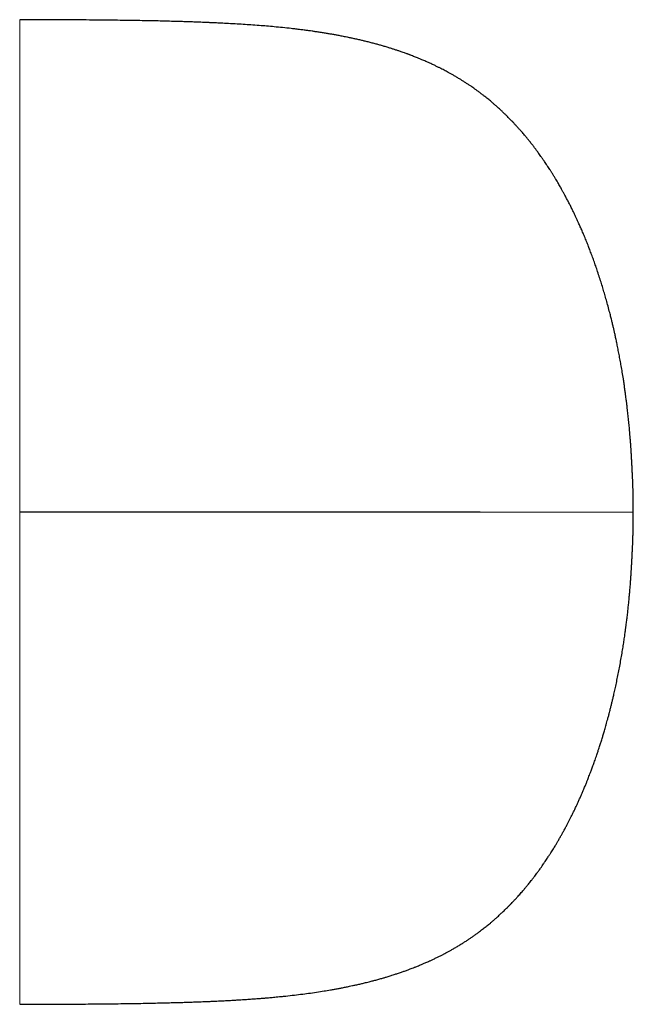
# Model space of a CAD drawing. Header units: millimetres. Extents: x 8 to 811, y 12 to 917.
# Tile 2 of 68: x 407 to 417, y 383 to 399. Entities that reach past the tile are written whole.
import ezdxf

# ---------------------------------------------------------------- set-up
doc = ezdxf.new("R2010")
doc.units = ezdxf.units.MM

msp = doc.modelspace()

# ---------------------------------------------------------------- linework, layer by layer
at = {"color": 252, "linetype": 'Continuous', "lineweight": 0}
for points, knots in [([(406.584, 390.596), (406.584, 390.702), (406.584, 390.912), (406.584, 391.227), (406.584, 391.54), (406.584, 391.852), (406.584, 392.161), (406.584, 392.469), (406.584, 392.773), (406.584, 393.073), (406.584, 393.37), (406.584, 393.663), (406.584, 393.951), (406.584, 394.234), (406.584, 394.511), (406.584, 394.782), (406.584, 395.047), (406.584, 395.305), (406.584, 395.555), (406.584, 395.798), (406.584, 396.033), (406.584, 396.259), (406.584, 396.476), (406.584, 396.684), (406.584, 396.882), (406.584, 397.071), (406.584, 397.25), (406.584, 397.419), (406.584, 397.577), (406.584, 397.726), (406.584, 397.863), (406.584, 397.99), (406.584, 398.106), (406.584, 398.21), (406.584, 398.303), (406.584, 398.385), (406.584, 398.454), (406.584, 398.512), (406.584, 398.557), (406.584, 398.59), (406.584, 398.609), (406.584, 398.617), (406.584, 398.615), (406.584, 398.615)], [0, 0, 0, 0, 0.025048, 0.050068, 0.075068, 0.100053, 0.125026, 0.14999, 0.174946, 0.199896, 0.22484, 0.249777, 0.274708, 0.299631, 0.324547, 0.349454, 0.374354, 0.399248, 0.424135, 0.44902, 0.473905, 0.498796, 0.523698, 0.548616, 0.573551, 0.598505, 0.623477, 0.648466, 0.673469, 0.698484, 0.723506, 0.748532, 0.773558, 0.79858, 0.823593, 0.848595, 0.873584, 0.898556, 0.923512, 0.948451, 0.973377, 0.998291, 1, 1, 1, 1]), ([(406.584, 390.596), (406.584, 390.491), (406.584, 390.281), (406.584, 389.966), (406.584, 389.653), (406.584, 389.341), (406.584, 389.031), (406.584, 388.724), (406.584, 388.42), (406.584, 388.119), (406.584, 387.822), (406.584, 387.53), (406.584, 387.242), (406.584, 386.959), (406.584, 386.682), (406.584, 386.411), (406.584, 386.146), (406.584, 385.888), (406.584, 385.638), (406.584, 385.395), (406.584, 385.16), (406.584, 384.934), (406.584, 384.717), (406.584, 384.509), (406.584, 384.311), (406.584, 384.122), (406.584, 383.943), (406.584, 383.774), (406.584, 383.615), (406.584, 383.467), (406.584, 383.33), (406.584, 383.203), (406.584, 383.087), (406.584, 382.983), (406.584, 382.89), (406.584, 382.808), (406.584, 382.739), (406.584, 382.681), (406.584, 382.636), (406.584, 382.603), (406.584, 382.584), (406.584, 382.576), (406.584, 382.578), (406.584, 382.578)], [0, 0, 0, 0, 0.025048, 0.050068, 0.075068, 0.100053, 0.125026, 0.14999, 0.174946, 0.199896, 0.22484, 0.249777, 0.274708, 0.299631, 0.324547, 0.349455, 0.374355, 0.399248, 0.424135, 0.44902, 0.473906, 0.498796, 0.523698, 0.548616, 0.573551, 0.598505, 0.623477, 0.648466, 0.67347, 0.698484, 0.723507, 0.748533, 0.773559, 0.79858, 0.823594, 0.848596, 0.873584, 0.898556, 0.923512, 0.948452, 0.973377, 0.998292, 1, 1, 1, 1]), ([(416.578, 390.596), (416.578, 390.596), (416.578, 390.596), (416.578, 390.596), (416.578, 390.596), (416.577, 390.596), (416.577, 390.596), (416.576, 390.596), (416.576, 390.596), (416.575, 390.596), (416.574, 390.596), (416.574, 390.596), (416.573, 390.596), (416.572, 390.596), (416.571, 390.596), (416.57, 390.596), (416.569, 390.596), (416.569, 390.596), (416.569, 390.596), (416.568, 390.596), (416.563, 390.596), (416.554, 390.596), (416.537, 390.596), (416.511, 390.596), (416.476, 390.596), (416.431, 390.596), (416.377, 390.596), (416.312, 390.596), (416.235, 390.596), (416.145, 390.596), (416.041, 390.596), (415.922, 390.596), (415.798, 390.596), (415.67, 390.596), (415.542, 390.596), (415.402, 390.596), (415.251, 390.596), (415.097, 390.596), (414.943, 390.596), (414.789, 390.596), (414.627, 390.596), (414.455, 390.596), (414.273, 390.596), (414.149, 390.596), (414.086, 390.596)], [0, 0, 0, 0, 0.004252, 0.030711, 0.058152, 0.083956, 0.108218, 0.131038, 0.152512, 0.17274, 0.195111, 0.216046, 0.235705, 0.254247, 0.279117, 0.302503, 0.32487, 0.346686, 0.368271, 0.39998, 0.431121, 0.461624, 0.49144, 0.520553, 0.548992, 0.572775, 0.596279, 0.619671, 0.643142, 0.6669, 0.691169, 0.71618, 0.742168, 0.763795, 0.786177, 0.80932, 0.833263, 0.858077, 0.879497, 0.901672, 0.924696, 0.948676, 0.973734, 1, 1, 1, 1])]:
    msp.add_open_spline(points, degree=3, knots=knots, dxfattribs=at)
at = {"color": 7, "linetype": 'Continuous', "lineweight": 30}
for points, knots in [([(416.578, 390.596), (416.578, 390.628), (416.578, 390.69), (416.577, 390.776), (416.576, 390.855), (416.575, 390.924), (416.573, 390.984), (416.571, 391.035), (416.57, 391.077), (416.568, 391.113), (416.567, 391.15), (416.566, 391.179), (416.564, 391.213), (416.562, 391.247), (416.561, 391.272), (416.56, 391.292), (416.559, 391.309), (416.558, 391.325), (416.558, 391.339), (416.557, 391.351), (416.556, 391.361), (416.556, 391.371), (416.555, 391.381), (416.555, 391.391), (416.554, 391.4), (416.554, 391.408), (416.553, 391.416), (416.553, 391.423), (416.552, 391.431), (416.552, 391.438), (416.552, 391.444), (416.551, 391.449), (416.551, 391.454), (416.551, 391.459), (416.55, 391.464), (416.55, 391.47), (416.55, 391.476), (416.549, 391.483), (416.549, 391.49), (416.549, 391.497), (416.548, 391.504), (416.548, 391.512), (416.547, 391.521), (416.547, 391.53), (416.546, 391.539), (416.546, 391.549), (416.545, 391.558), (416.545, 391.567), (416.544, 391.578), (416.543, 391.599), (416.54, 391.632), (416.537, 391.68), (416.533, 391.74), (416.527, 391.816), (416.52, 391.902), (416.511, 391.998), (416.501, 392.096), (416.493, 392.176), (416.486, 392.238), (416.481, 392.283), (416.476, 392.323), (416.472, 392.356), (416.469, 392.384), (416.465, 392.413), (416.461, 392.446), (416.455, 392.492), (416.447, 392.551), (416.437, 392.62), (416.427, 392.693), (416.414, 392.779), (416.399, 392.872), (416.382, 392.973), (416.364, 393.069), (416.347, 393.161), (416.33, 393.25), (416.314, 393.33), (416.298, 393.404), (416.284, 393.47), (416.271, 393.53), (416.258, 393.585), (416.245, 393.642), (416.23, 393.704), (416.213, 393.772), (416.192, 393.855), (416.167, 393.948), (416.14, 394.046), (416.114, 394.139), (416.087, 394.229), (416.06, 394.319), (416.03, 394.413), (415.998, 394.511), (415.967, 394.603), (415.937, 394.688), (415.907, 394.77), (415.877, 394.849), (415.847, 394.926), (415.817, 395.003), (415.785, 395.082), (415.753, 395.156), (415.723, 395.226), (415.695, 395.288), (415.671, 395.342), (415.649, 395.389), (415.626, 395.437), (415.6, 395.492), (415.574, 395.545), (415.546, 395.601), (415.515, 395.661), (415.486, 395.716), (415.459, 395.767), (415.434, 395.812), (415.412, 395.852), (415.393, 395.885), (415.375, 395.916), (415.357, 395.949), (415.337, 395.983), (415.315, 396.019), (415.292, 396.058), (415.266, 396.099), (415.241, 396.14), (415.217, 396.177), (415.196, 396.209), (415.176, 396.24), (415.155, 396.272), (415.135, 396.301), (415.118, 396.326), (415.104, 396.346), (415.089, 396.367), (415.072, 396.392), (415.052, 396.42), (415.031, 396.449), (415.012, 396.475), (414.996, 396.496), (414.983, 396.514), (414.97, 396.531), (414.955, 396.55), (414.939, 396.571), (414.921, 396.595), (414.9, 396.622), (414.875, 396.653), (414.847, 396.687), (414.819, 396.721), (414.794, 396.751), (414.772, 396.776), (414.753, 396.798), (414.736, 396.817), (414.719, 396.837), (414.699, 396.859), (414.674, 396.886), (414.645, 396.918), (414.615, 396.949), (414.587, 396.978), (414.563, 397.003), (414.54, 397.027), (414.513, 397.054), (414.479, 397.087), (414.439, 397.125), (414.401, 397.16), (414.369, 397.189), (414.346, 397.21), (414.327, 397.226), (414.309, 397.242), (414.291, 397.258), (414.271, 397.275), (414.249, 397.294), (414.222, 397.316), (414.191, 397.341), (414.158, 397.367), (414.12, 397.397), (414.079, 397.428), (414.037, 397.459), (414, 397.486), (413.967, 397.51), (413.932, 397.534), (413.894, 397.559), (413.851, 397.587), (413.809, 397.615), (413.765, 397.642), (413.721, 397.669), (413.674, 397.697), (413.627, 397.723), (413.585, 397.747), (413.547, 397.768), (413.513, 397.786), (413.479, 397.804), (413.45, 397.819), (413.426, 397.831), (413.406, 397.841), (413.385, 397.851), (413.362, 397.862), (413.337, 397.875), (413.309, 397.888), (413.281, 397.901), (413.253, 397.913), (413.227, 397.925), (413.198, 397.938), (413.167, 397.951), (413.137, 397.964), (413.111, 397.975), (413.086, 397.985), (413.06, 397.996), (413.031, 398.007), (413, 398.02), (412.971, 398.031), (412.946, 398.04), (412.929, 398.047), (412.913, 398.053), (412.896, 398.059), (412.875, 398.067), (412.847, 398.077), (412.816, 398.088), (412.786, 398.098), (412.761, 398.107), (412.737, 398.115), (412.712, 398.123), (412.687, 398.131), (412.662, 398.139), (412.628, 398.15), (412.582, 398.164), (412.524, 398.182), (412.464, 398.199), (412.404, 398.216), (412.341, 398.233), (412.276, 398.249), (412.213, 398.265), (412.153, 398.28), (412.092, 398.294), (412.031, 398.307), (411.97, 398.321), (411.906, 398.334), (411.84, 398.347), (411.774, 398.36), (411.714, 398.371), (411.655, 398.381), (411.594, 398.391), (411.53, 398.402), (411.465, 398.412), (411.403, 398.421), (411.347, 398.429), (411.291, 398.437), (411.23, 398.445), (411.159, 398.454), (411.083, 398.464), (410.985, 398.475), (410.868, 398.488), (410.734, 398.5), (410.607, 398.512), (410.48, 398.522), (410.353, 398.531), (410.222, 398.54), (410.089, 398.548), (409.977, 398.554), (409.892, 398.559), (409.839, 398.561), (409.793, 398.564), (409.756, 398.565), (409.731, 398.567), (409.715, 398.567), (409.705, 398.568), (409.69, 398.568), (409.663, 398.569), (409.625, 398.571), (409.58, 398.573), (409.532, 398.575), (409.472, 398.577), (409.397, 398.58), (409.306, 398.583), (409.203, 398.586), (409.085, 398.589), (408.963, 398.593), (408.838, 398.596), (408.711, 398.598), (408.573, 398.601), (408.423, 398.603), (408.262, 398.606), (408.087, 398.608), (407.904, 398.61), (407.714, 398.612), (407.516, 398.613), (407.304, 398.614), (407.078, 398.615), (406.836, 398.615), (406.67, 398.615), (406.584, 398.615)], [0, 0, 0, 0, 0.006072, 0.011763, 0.01705, 0.02191, 0.026323, 0.030204, 0.033623, 0.036702, 0.039914, 0.046502, 0.052382, 0.05723, 0.062054, 0.067077, 0.072158, 0.077258, 0.082375, 0.087752, 0.093293, 0.099295, 0.105788, 0.1128, 0.120359, 0.127225, 0.134527, 0.142286, 0.150526, 0.15927, 0.168544, 0.176219, 0.184251, 0.192529, 0.20042, 0.207803, 0.214644, 0.220025, 0.224975, 0.229477, 0.233519, 0.237088, 0.240174, 0.242769, 0.244868, 0.246472, 0.247592, 0.247984, 0.248504, 0.249317, 0.250914, 0.253097, 0.255857, 0.258931, 0.263585, 0.268688, 0.274292, 0.28044, 0.28372, 0.286579, 0.288998, 0.29098, 0.292527, 0.293706, 0.295311, 0.297598, 0.300566, 0.304205, 0.308038, 0.311704, 0.317128, 0.322144, 0.326758, 0.331518, 0.33585, 0.339865, 0.343568, 0.346964, 0.350058, 0.352793, 0.355784, 0.359083, 0.362691, 0.366696, 0.372419, 0.377702, 0.382532, 0.387344, 0.392335, 0.397668, 0.403101, 0.408276, 0.41316, 0.417962, 0.422849, 0.427044, 0.43177, 0.436575, 0.441101, 0.445355, 0.449388, 0.452431, 0.455366, 0.458265, 0.46132, 0.464884, 0.468894, 0.472719, 0.476358, 0.479723, 0.482756, 0.485373, 0.487581, 0.489502, 0.491771, 0.494204, 0.496504, 0.499143, 0.502244, 0.505195, 0.507803, 0.510075, 0.512128, 0.514556, 0.516982, 0.518586, 0.519947, 0.521483, 0.523354, 0.525555, 0.527848, 0.52991, 0.531505, 0.532755, 0.534103, 0.535593, 0.537223, 0.539049, 0.541152, 0.543692, 0.546652, 0.549507, 0.551967, 0.554079, 0.55593, 0.557527, 0.559, 0.560922, 0.563352, 0.566209, 0.56929, 0.571903, 0.57419, 0.576172, 0.578639, 0.581837, 0.585597, 0.589513, 0.592132, 0.594188, 0.59584, 0.597467, 0.599118, 0.600778, 0.602765, 0.605191, 0.607969, 0.610897, 0.613946, 0.617986, 0.621615, 0.624767, 0.627554, 0.630224, 0.633637, 0.637163, 0.641004, 0.644253, 0.647998, 0.652057, 0.655939, 0.659397, 0.662344, 0.665107, 0.667754, 0.670444, 0.671914, 0.673468, 0.675104, 0.67685, 0.678807, 0.680979, 0.6833, 0.685257, 0.68713, 0.689287, 0.691841, 0.694038, 0.695835, 0.697614, 0.699425, 0.701471, 0.703788, 0.706257, 0.707663, 0.708866, 0.709868, 0.710905, 0.712413, 0.71434, 0.71673, 0.718709, 0.720304, 0.721857, 0.723488, 0.725188, 0.726821, 0.72835, 0.731802, 0.735682, 0.739367, 0.742907, 0.74665, 0.750713, 0.754381, 0.757653, 0.761155, 0.764624, 0.767849, 0.771092, 0.774973, 0.778437, 0.781462, 0.784339, 0.787232, 0.790301, 0.793876, 0.797026, 0.799625, 0.802033, 0.804936, 0.808348, 0.811944, 0.815496, 0.821854, 0.827851, 0.833282, 0.83863, 0.844469, 0.849733, 0.855384, 0.861449, 0.863836, 0.866169, 0.868106, 0.869617, 0.870696, 0.871338, 0.871601, 0.871943, 0.873152, 0.875072, 0.876753, 0.878761, 0.881104, 0.884368, 0.888144, 0.892451, 0.897316, 0.902767, 0.907573, 0.912797, 0.91846, 0.924586, 0.931204, 0.938344, 0.946037, 0.953605, 0.961699, 0.97035, 0.979592, 0.989462, 1, 1, 1, 1]), ([(406.584, 382.577), (406.661, 382.577), (406.811, 382.577), (407.029, 382.578), (407.235, 382.578), (407.428, 382.579), (407.611, 382.58), (407.783, 382.582), (407.945, 382.583), (408.109, 382.585), (408.273, 382.587), (408.438, 382.589), (408.59, 382.592), (408.729, 382.595), (408.862, 382.598), (408.988, 382.601), (409.107, 382.604), (409.213, 382.607), (409.307, 382.61), (409.392, 382.613), (409.468, 382.615), (409.534, 382.618), (409.587, 382.62), (409.628, 382.622), (409.659, 382.623), (409.688, 382.624), (409.717, 382.626), (409.753, 382.627), (409.797, 382.629), (409.853, 382.632), (409.92, 382.635), (409.997, 382.639), (410.08, 382.644), (410.168, 382.649), (410.256, 382.655), (410.343, 382.661), (410.425, 382.667), (410.502, 382.673), (410.571, 382.678), (410.629, 382.683), (410.677, 382.687), (410.72, 382.691), (410.767, 382.695), (410.821, 382.701), (410.908, 382.709), (411.023, 382.722), (411.159, 382.738), (411.291, 382.755), (411.418, 382.773), (411.537, 382.792), (411.632, 382.808), (411.708, 382.821), (411.769, 382.832), (411.83, 382.844), (411.891, 382.856), (411.949, 382.868), (412.005, 382.88), (412.061, 382.892), (412.112, 382.903), (412.154, 382.913), (412.185, 382.921), (412.218, 382.929), (412.255, 382.938), (412.292, 382.947), (412.325, 382.956), (412.354, 382.964), (412.384, 382.972), (412.417, 382.981), (412.45, 382.99), (412.48, 382.998), (412.506, 383.006), (412.53, 383.013), (412.557, 383.021), (412.587, 383.03), (412.618, 383.04), (412.651, 383.05), (412.691, 383.063), (412.743, 383.08), (412.798, 383.099), (412.856, 383.119), (412.908, 383.138), (412.956, 383.156), (412.99, 383.169), (413.017, 383.18), (413.039, 383.188), (413.067, 383.199), (413.097, 383.212), (413.126, 383.224), (413.151, 383.235), (413.175, 383.245), (413.202, 383.256), (413.23, 383.269), (413.256, 383.281), (413.279, 383.291), (413.31, 383.306), (413.351, 383.325), (413.4, 383.349), (413.446, 383.372), (413.488, 383.393), (413.528, 383.415), (413.568, 383.436), (413.613, 383.461), (413.662, 383.489), (413.715, 383.52), (413.767, 383.552), (413.818, 383.584), (413.863, 383.613), (413.905, 383.641), (413.947, 383.67), (413.99, 383.7), (414.033, 383.731), (414.073, 383.76), (414.107, 383.786), (414.136, 383.809), (414.165, 383.831), (414.193, 383.853), (414.221, 383.876), (414.251, 383.901), (414.284, 383.929), (414.318, 383.958), (414.351, 383.987), (414.38, 384.013), (414.405, 384.037), (414.428, 384.058), (414.45, 384.079), (414.474, 384.101), (414.5, 384.126), (414.529, 384.155), (414.56, 384.187), (414.59, 384.217), (414.616, 384.244), (414.636, 384.265), (414.655, 384.286), (414.674, 384.306), (414.694, 384.329), (414.717, 384.353), (414.741, 384.381), (414.766, 384.409), (414.788, 384.435), (414.806, 384.456), (414.82, 384.474), (414.835, 384.491), (414.852, 384.512), (414.871, 384.535), (414.893, 384.562), (414.917, 384.593), (414.944, 384.627), (414.971, 384.663), (414.995, 384.695), (415.015, 384.722), (415.032, 384.746), (415.05, 384.77), (415.07, 384.798), (415.092, 384.829), (415.116, 384.864), (415.14, 384.899), (415.162, 384.932), (415.182, 384.962), (415.198, 384.987), (415.212, 385.007), (415.223, 385.026), (415.238, 385.048), (415.256, 385.077), (415.275, 385.108), (415.294, 385.139), (415.315, 385.173), (415.338, 385.212), (415.365, 385.258), (415.392, 385.306), (415.42, 385.354), (415.447, 385.404), (415.474, 385.454), (415.5, 385.503), (415.524, 385.549), (415.546, 385.592), (415.567, 385.633), (415.586, 385.672), (415.605, 385.711), (415.622, 385.746), (415.64, 385.784), (415.659, 385.824), (415.681, 385.872), (415.704, 385.925), (415.728, 385.978), (415.751, 386.031), (415.774, 386.085), (415.797, 386.14), (415.818, 386.192), (415.835, 386.236), (415.85, 386.273), (415.864, 386.311), (415.882, 386.357), (415.903, 386.414), (415.928, 386.482), (415.955, 386.558), (415.981, 386.632), (416.003, 386.698), (416.02, 386.75), (416.034, 386.791), (416.044, 386.824), (416.054, 386.855), (416.064, 386.888), (416.077, 386.93), (416.094, 386.984), (416.114, 387.054), (416.137, 387.134), (416.158, 387.211), (416.176, 387.278), (416.189, 387.327), (416.199, 387.367), (416.207, 387.398), (416.214, 387.427), (416.223, 387.462), (416.235, 387.509), (416.249, 387.568), (416.265, 387.637), (416.283, 387.718), (416.303, 387.81), (416.322, 387.905), (416.342, 388.007), (416.362, 388.11), (416.381, 388.216), (416.398, 388.318), (416.414, 388.416), (416.428, 388.507), (416.44, 388.588), (416.449, 388.658), (416.457, 388.719), (416.465, 388.78), (416.474, 388.851), (416.484, 388.932), (416.493, 389.013), (416.501, 389.09), (416.508, 389.164), (416.515, 389.234), (416.521, 389.301), (416.527, 389.374), (416.533, 389.449), (416.538, 389.52), (416.541, 389.573), (416.543, 389.606), (416.545, 389.634), (416.547, 389.658), (416.548, 389.676), (416.548, 389.691), (416.549, 389.701), (416.55, 389.711), (416.55, 389.72), (416.551, 389.729), (416.551, 389.737), (416.552, 389.748), (416.552, 389.761), (416.553, 389.775), (416.554, 389.786), (416.554, 389.796), (416.555, 389.805), (416.555, 389.811), (416.555, 389.815), (416.555, 389.817), (416.556, 389.82), (416.556, 389.823), (416.556, 389.826), (416.556, 389.83), (416.557, 389.834), (416.557, 389.839), (416.557, 389.843), (416.557, 389.848), (416.558, 389.853), (416.558, 389.858), (416.558, 389.863), (416.558, 389.868), (416.559, 389.872), (416.559, 389.876), (416.559, 389.882), (416.56, 389.89), (416.56, 389.901), (416.561, 389.914), (416.562, 389.929), (416.562, 389.944), (416.563, 389.959), (416.564, 389.973), (416.564, 389.985), (416.565, 389.996), (416.565, 390.008), (416.566, 390.02), (416.566, 390.033), (416.567, 390.046), (416.568, 390.061), (416.569, 390.086), (416.57, 390.118), (416.571, 390.161), (416.573, 390.212), (416.575, 390.272), (416.576, 390.341), (416.577, 390.418), (416.578, 390.504), (416.578, 390.565), (416.578, 390.596)], [0, 0, 0, 0, 0.0094598, 0.0183787, 0.0267855, 0.0347071, 0.042169, 0.0491951, 0.0558078, 0.0620279, 0.0693206, 0.0760595, 0.0822772, 0.0880031, 0.0932639, 0.0987075, 0.103612, 0.1080045, 0.1119081, 0.1153428, 0.1186537, 0.1214172, 0.123649, 0.1253614, 0.1265637, 0.1275606, 0.1288818, 0.1302342, 0.1320762, 0.1344088, 0.1372207, 0.1404989, 0.1441512, 0.1477115, 0.151662, 0.1554024, 0.158941, 0.1622846, 0.1653767, 0.167982, 0.1699779, 0.1716681, 0.1736884, 0.1761159, 0.1789478, 0.1853243, 0.1916629, 0.1977733, 0.2039697, 0.2099078, 0.2151166, 0.2184159, 0.2216056, 0.2245504, 0.227871, 0.231336, 0.2339929, 0.2369621, 0.240601, 0.2425361, 0.2441294, 0.2459609, 0.2481826, 0.2505234, 0.2524552, 0.2540332, 0.2557716, 0.2578765, 0.2599771, 0.2618446, 0.2634192, 0.2648022, 0.2664445, 0.2684023, 0.2705659, 0.2723475, 0.2747895, 0.2783645, 0.2825469, 0.2860135, 0.2900832, 0.2932649, 0.2960806, 0.2973684, 0.2989529, 0.3008993, 0.3032162, 0.3055413, 0.3073218, 0.3088368, 0.3109071, 0.3131911, 0.315149, 0.3167786, 0.3184094, 0.3223324, 0.3261872, 0.329801, 0.3331529, 0.3362008, 0.3394002, 0.3429317, 0.346944, 0.351426, 0.3559719, 0.3601308, 0.3640175, 0.3673618, 0.3708934, 0.3746177, 0.3783396, 0.3818382, 0.3846983, 0.387271, 0.3897748, 0.3923326, 0.3946633, 0.3972807, 0.4002392, 0.4035216, 0.4065802, 0.4091649, 0.4114279, 0.4135141, 0.4154736, 0.4175574, 0.4199983, 0.4227664, 0.4257702, 0.4287266, 0.4311167, 0.432977, 0.434671, 0.4365992, 0.4385227, 0.4406643, 0.4430613, 0.4455801, 0.4477436, 0.449504, 0.4508694, 0.452221, 0.4539558, 0.4558968, 0.4580665, 0.4605124, 0.4632425, 0.4662062, 0.468854, 0.4708744, 0.4725006, 0.4742045, 0.4763505, 0.4788428, 0.4813406, 0.4840296, 0.4865189, 0.488728, 0.4905446, 0.4919484, 0.4930963, 0.4944627, 0.4967454, 0.4990546, 0.5011355, 0.5033616, 0.5060348, 0.5092123, 0.5127403, 0.5158124, 0.518954, 0.5225802, 0.5257628, 0.5286567, 0.531376, 0.5341172, 0.5365756, 0.5388409, 0.5413737, 0.5433838, 0.5459459, 0.5490767, 0.5524713, 0.555777, 0.5589919, 0.5621149, 0.565637, 0.5687637, 0.5713233, 0.5733288, 0.5754569, 0.5780394, 0.58161, 0.5855713, 0.589919, 0.5946622, 0.5981202, 0.6010045, 0.6032879, 0.6049791, 0.6066165, 0.608475, 0.6105562, 0.6138336, 0.6176324, 0.6219625, 0.6268319, 0.6299491, 0.6325568, 0.6346497, 0.636224, 0.6376175, 0.639189, 0.6420201, 0.6452538, 0.6488589, 0.6537435, 0.6591869, 0.6650638, 0.6706931, 0.6762432, 0.6814722, 0.6864211, 0.6906417, 0.6946529, 0.6982533, 0.7014243, 0.7041707, 0.7066474, 0.7106142, 0.7149604, 0.7192457, 0.7234713, 0.7276387, 0.731746, 0.7356776, 0.7393822, 0.7438398, 0.7479433, 0.7499815, 0.7522831, 0.7549302, 0.7579727, 0.7612216, 0.7648571, 0.7688781, 0.7731072, 0.7774558, 0.7819197, 0.7864945, 0.791176, 0.8013099, 0.8118479, 0.8227447, 0.833953, 0.8454241, 0.8571083, 0.8640729, 0.8710482, 0.8776425, 0.883768, 0.8900008, 0.8957172, 0.9009418, 0.9056971, 0.9100038, 0.9138804, 0.9173439, 0.9204859, 0.923223, 0.9255683, 0.9267716, 0.9278521, 0.9292, 0.9310326, 0.9332489, 0.9358942, 0.9389541, 0.9421124, 0.9449352, 0.9474299, 0.9499626, 0.952097, 0.954149, 0.9562033, 0.9577626, 0.9593256, 0.960997, 0.9632025, 0.9659829, 0.9693258, 0.9732142, 0.9776272, 0.9825406, 0.9879273, 0.9937578, 1, 1, 1, 1]), ([(414.086, 390.596), (414.028, 390.596), (413.915, 390.596), (413.747, 390.596), (413.585, 390.596), (413.43, 390.596), (413.28, 390.596), (413.127, 390.596), (412.972, 390.596), (412.818, 390.596), (412.674, 390.596), (412.54, 390.596), (412.407, 390.596), (412.277, 390.596), (412.153, 390.596), (412.044, 390.596), (411.948, 390.596), (411.864, 390.596), (411.791, 390.596), (411.727, 390.596), (411.666, 390.596), (411.608, 390.596), (411.555, 390.596), (411.51, 390.596), (411.469, 390.596), (411.432, 390.596), (411.397, 390.596), (411.368, 390.596), (411.343, 390.596), (411.323, 390.596), (411.302, 390.596), (411.279, 390.596), (411.254, 390.596), (411.229, 390.596), (411.205, 390.596), (411.18, 390.596), (411.154, 390.596), (411.125, 390.596), (411.095, 390.596), (411.063, 390.596), (411.03, 390.596), (410.996, 390.596), (410.961, 390.596), (410.924, 390.596), (410.886, 390.596), (410.84, 390.596), (410.784, 390.596), (410.721, 390.596), (410.662, 390.596), (410.608, 390.596), (410.561, 390.596), (410.514, 390.596), (410.469, 390.596), (410.425, 390.596), (410.384, 390.596), (410.345, 390.596), (410.307, 390.596), (410.271, 390.596), (410.237, 390.596), (410.203, 390.596), (410.17, 390.596), (410.138, 390.596), (410.104, 390.596), (410.069, 390.596), (410.033, 390.596), (409.995, 390.596), (409.956, 390.596), (409.911, 390.596), (409.86, 390.596), (409.799, 390.596), (409.733, 390.596), (409.661, 390.596), (409.582, 390.596), (409.495, 390.596), (409.399, 390.596), (409.293, 390.596), (409.177, 390.596), (409.063, 390.596), (408.954, 390.596), (408.849, 390.596), (408.735, 390.596), (408.611, 390.596), (408.477, 390.596), (408.331, 390.596), (408.183, 390.596), (408.037, 390.596), (407.892, 390.596), (407.737, 390.596), (407.571, 390.596), (407.396, 390.596), (407.209, 390.596), (407.012, 390.596), (406.802, 390.596), (406.658, 390.596), (406.584, 390.596)], [0, 0, 0, 0, 0.009671, 0.019082, 0.028258, 0.037219, 0.04598, 0.054551, 0.064588, 0.074354, 0.083838, 0.093019, 0.101873, 0.11246, 0.122606, 0.132429, 0.14204, 0.151543, 0.161027, 0.170572, 0.180242, 0.192875, 0.20582, 0.21908, 0.232642, 0.246488, 0.260588, 0.274974, 0.282632, 0.290621, 0.299052, 0.308036, 0.317684, 0.328108, 0.336914, 0.346321, 0.356384, 0.367155, 0.37869, 0.391041, 0.402977, 0.415552, 0.42869, 0.442314, 0.456346, 0.470709, 0.493764, 0.517149, 0.540565, 0.55832, 0.575784, 0.592823, 0.609304, 0.625091, 0.640062, 0.654193, 0.667521, 0.680083, 0.691915, 0.703056, 0.713541, 0.72341, 0.732701, 0.742298, 0.751295, 0.759746, 0.767704, 0.775228, 0.78439, 0.793021, 0.801226, 0.809117, 0.816813, 0.824436, 0.832112, 0.839962, 0.848103, 0.856643, 0.863047, 0.869761, 0.876844, 0.884363, 0.892386, 0.900987, 0.910242, 0.918007, 0.926259, 0.935039, 0.944383, 0.954332, 0.964728, 0.975781, 0.987526, 1, 1, 1, 1])]:
    msp.add_open_spline(points, degree=3, knots=knots, dxfattribs=at)

doc.saveas('drawing.dxf')
